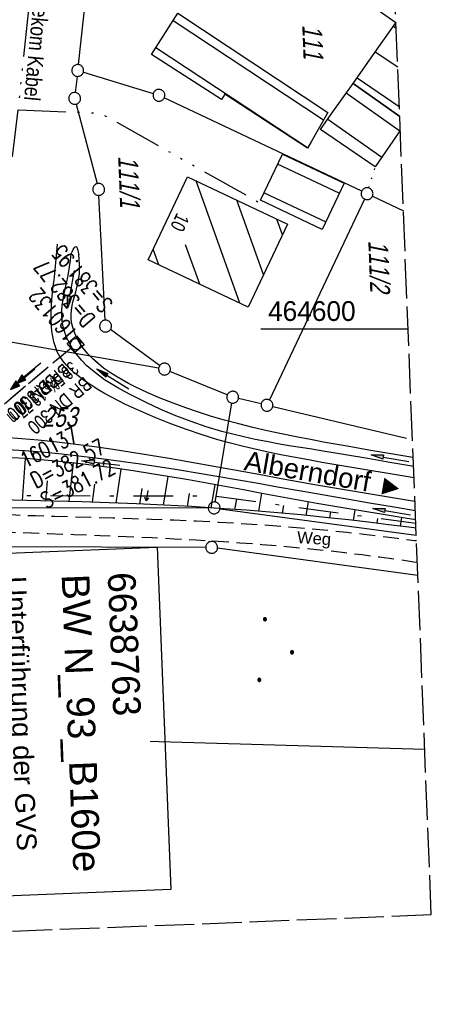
# Model space of a CAD drawing. Extents: x 511155 to 511479, y 464515 to 465450.
# Tile 16 of 41: x 511426 to 511479, y 464515 to 464639. Entities that reach past the tile are written whole.
import ezdxf
from ezdxf.enums import TextEntityAlignment as Align

# ---------------------------------------------------------------- set-up
doc = ezdxf.new("R2010")
doc.units = 0
doc.header["$LTSCALE"] = 10
doc.header["$MEASUREMENT"] = 0
for name, pattern in [('ACAD_ISO14W100', [25.5, 12, -3, 0.5, -3, 0.5, -3, 0.5, -3]), ('AUSGEZOGEN', [0]), ('LT00', [0]), ('LT08', [0.42, 0.2, -0.1, 0.02, -0.1]), ('LT11', [0.3, 0.2, -0.1]), ('LT12', [0.4, 0.3, -0.1]), ('LT14', [0.6, 0.5, -0.1]), ('PUNKTX2_STR', [0.6, 0.1, -0.5]), ('STRICHLINIE2', [0.375, 0.25, -0.125])]:
    doc.linetypes.add(name, pattern=pattern)
doc.layers.get('0').update_dxf_attribs({"linetype": 'LT00'})
for name, color, linetype in [('--EK_FBR', 1, 'LT00'), ('--EK_Halt-Pfeil', 4, 'LT00'), ('--EK_Haltung', 7, 'STRICHLINIE2'), ('--EK_Haltung-Text', 140, 'LT00'), ('--EK_Schacht-Text', 5, 'LT00'), ('--EL_Halt-Pfeil', 4, 'LT00'), ('--EL_Haltung', 182, 'STRICHLINIE2'), ('--EL_Haltung-Text', 182, 'LT00'), ('BW_TEXT_B', 20, 'AUSGEZOGEN'), ('DFK_BEB_SCHR', 254, 'LT00'), ('DFK_BEBAUUNG', 250, 'LT00'), ('DFK_FLUR_NR', 250, 'LT00'), ('DFK_FLURNR_PFEIL', 250, 'LT00'), ('DFK_GZPKT', 250, 'LT00'), ('DFK_HAUSNR', 250, 'LT00'), ('DFK_KATASTER', 250, 'LT00'), ('DFK_NUTZUNG', 250, 'LT00'), ('DFK_NUTZUNGSGRENZE', 70, 'PUNKTX2_STR'), ('DL', 182, 'LT12'), ('DL_PFEIL', 201, 'LT00'), ('DL_TEXT', 182, 'LT00'), ('FELDWEG_TEXT', 1, 'Continuous'), ('GEMEINDEGRENZE', 3, 'LT08'), ('ORTSRICHTUNG', 7, 'Continuous'), ('PFEIL', 140, 'AUSGEZOGEN'), ('TELEKOM', 210, 'ACAD_ISO14W100'), ('TELEKOM_TEXT', 210, 'Continuous'), ('V103_AFBR_BAB', 250, 'LT00'), ('V103_BOESCH', 250, 'LT00'), ('V103_BOSCHUNG', 250, 'LT00'), ('V103_ERDWEG', 250, 'LT11'), ('V103_GRABEN', 250, 'LT00'), ('V103_KA_MULD', 182, 'LT00'), ('V103_RASTER', 250, 'LT00'), ('V104_AFBR_BAB', 250, 'LT00'), ('V104_BOESCH', 250, 'LT00'), ('V104_BOSCHUNG', 250, 'LT00'), ('V104_ERDWEG', 250, 'LT11'), ('V104_GRABEN', 250, 'LT00')]:
    doc.layers.add(name, color=color, linetype=linetype)
doc.layers.add('-BLATT_103-RAND', color=7, linetype='LT14', plot=False)
doc.styles.add('Beschrift', font='ARIAL.TTF')
doc.styles.add('Haltungsbeschriftung', font='ARIAL.TTF', dxfattribs={"width": 0.75})
doc.styles.add('schachtbeschriftung', font='romans.shx', dxfattribs={"width": 0.75, "height": 2})
doc.styles.get("Standard").update_dxf_attribs({"font": 'ARIAL.TTF'})
doc.styles.add('Versorgungsltg', font='ARIAL.TTF', dxfattribs={"width": 0.8, "height": 2})

# ---------------------------------------------------------------- blocks, each defined once
blk = doc.blocks.new('SYMB7060')
at = {"color": 0, "linetype": 'ByBlock'}
for p, q in [((-0.26, 0), (0, 0)), ((-0.08, 0.045), (0, 0)), ((0, 0), (-0.08, -0.045))]:
    blk.add_line(p, q, dxfattribs=at)
blk = doc.blocks.new('SYMB7010')
at = {"color": 0, "linetype": 'ByBlock'}
for points in [[(-0.031408, 0.499213), (-0.093728, 0.49134), (-0.15457, 0.475719), (-0.212975, 0.452595), (-0.268021, 0.422333), (-0.31884, 0.385411), (-0.36463, 0.342411), (-0.40467, 0.29401), (-0.438329, 0.240973), (-0.465074, 0.184136), (-0.484486, 0.124395), (-0.496256, 0.062692), (-0.5002, 0)], [(-0.5002, 0), (-0.496256, -0.062692), (-0.484486, -0.124395), (-0.465075, -0.184136), (-0.438329, -0.240973), (-0.404671, -0.29401), (-0.36463, -0.342411), (-0.31884, -0.385411), (-0.268021, -0.422333), (-0.212975, -0.452595), (-0.154571, -0.475719), (-0.093728, -0.49134), (-0.031408, -0.499213), (0.031408, -0.499213)], [(0.5002, 0), (0.496256, 0.062692), (0.484485, 0.124395), (0.465074, 0.184136), (0.438329, 0.240973), (0.40467, 0.29401), (0.36463, 0.342411), (0.31884, 0.385411), (0.268021, 0.422333), (0.212975, 0.452595), (0.15457, 0.475719), (0.093728, 0.49134), (0.031408, 0.499213), (-0.031408, 0.499213)], [(0.031408, -0.499213), (0.093728, -0.491341), (0.15457, -0.475719), (0.212975, -0.452595), (0.268021, -0.422333), (0.31884, -0.385411), (0.36463, -0.342411), (0.404671, -0.294011), (0.438329, -0.240974), (0.465075, -0.184136), (0.484486, -0.124395), (0.496256, -0.062692), (0.500201, 0)]]:
    blk.add_lwpolyline(points, dxfattribs=at)
blk = doc.blocks.new('Ackerland3')
at = {"layer": 'DFK_NUTZUNG', "color": 0, "linetype": 'ByBlock'}
for p, q in [((-0.15, 2.66), (-0.15, 2.4)), ((-0.1, 2.36), (-0.1, 2.7)), ((-0.05, 2.72), (-0.05, 2.34)), ((0, 2.33), (0, 2.73)), ((0.05, 2.72), (0.05, 2.34)), ((0.1, 2.36), (0.1, 2.7)), ((0.15, 2.66), (0.15, 2.4)), ((0.2, 2.53), (0.2, 2.53)), ((-4, -1.14), (-4, -1.4)), ((-3.95, -1.44), (-3.95, -1.1)), ((-3.9, -1.07), (-3.9, -1.46)), ((-3.85, -1.46), (-3.85, -1.07)), ((-3.8, -1.07), (-3.8, -1.46)), ((-3.75, -1.44), (-3.75, -1.1)), ((-3.7, -1.14), (-3.7, -1.4)), ((3.7, -1.14), (3.7, -1.4)), ((3.75, -1.44), (3.75, -1.1)), ((3.8, -1.07), (3.8, -1.46)), ((3.85, -1.46), (3.85, -1.07)), ((3.9, -1.07), (3.9, -1.46)), ((3.95, -1.44), (3.95, -1.1)), ((4, -1.14), (4, -1.4)), ((-3.65, -1.27), (-3.65, -1.26)), ((4.05, -1.27), (4.05, -1.26))]:
    blk.add_line(p, q, dxfattribs=at)
for points in [[(0.2, 2.53), (0.18, 2.62), (0.12, 2.69), (0.04, 2.73), (-0.04, 2.73), (-0.12, 2.69), (-0.18, 2.62), (-0.2, 2.53), (-0.18, 2.45), (-0.12, 2.38), (-0.04, 2.34), (0.04, 2.34), (0.12, 2.38), (0.18, 2.45), (0.2, 2.53)], [(-3.65, -1.27), (-3.67, -1.18), (-3.73, -1.11), (-3.81, -1.07), (-3.89, -1.07), (-3.97, -1.11), (-4.03, -1.18), (-4.05, -1.27)], [(4.05, -1.27), (4.03, -1.18), (3.97, -1.11), (3.89, -1.07), (3.81, -1.07), (3.73, -1.11), (3.67, -1.18), (3.65, -1.27)], [(-4.05, -1.27), (-4.03, -1.35), (-3.97, -1.42), (-3.89, -1.46), (-3.81, -1.46), (-3.73, -1.42), (-3.67, -1.35), (-3.65, -1.27)], [(3.65, -1.27), (3.67, -1.35), (3.73, -1.42), (3.81, -1.46), (3.89, -1.46), (3.97, -1.42), (4.03, -1.35), (4.05, -1.27)]]:
    blk.add_lwpolyline(points, dxfattribs=at)
blk = doc.blocks.new('Pfreil3')
at = {"layer": 'PFEIL'}
blk.add_hatch(color=256, dxfattribs=at).paths.add_polyline_path([(-1.55, 0.27), (-1.55, -0.27), (0, 0)])
for p, q in [((-1.55, 0), (-4.83, 0)), ((-1.55, -0.27), (-1.55, 0.27)), ((-1.55, 0.27), (0, 0)), ((0, 0), (-1.55, -0.27))]:
    blk.add_line(p, q, dxfattribs=at)
blk = doc.blocks.new('SYMB1210')
at = {"color": 0, "linetype": 'ByBlock'}
blk.add_line((0.018815, -0.179014), (0.055623, -0.17119), dxfattribs=at)
for points in [[(-0.2, -0.2), (-0.2, 0.2), (0.2, 0.2), (0.2, -0.2), (-0.2, -0.2)], [(0.018815, 0.179014), (-0.018815, 0.179014), (-0.055623, 0.17119), (-0.09, 0.155885), (-0.120444, 0.133766), (-0.145623, 0.105801), (-0.164438, 0.073213), (-0.176067, 0.037424), (-0.18, 0)], [(-0.18, 0), (-0.176067, -0.037424), (-0.164438, -0.073213), (-0.145623, -0.105801), (-0.120444, -0.133766), (-0.09, -0.155885), (-0.055623, -0.17119), (-0.018815, -0.179014), (0.018815, -0.179014)], [(0.18, 0), (0.176067, 0.037424), (0.164438, 0.073213), (0.145623, 0.105801), (0.120444, 0.133766), (0.09, 0.155885), (0.055623, 0.17119), (0.018815, 0.179014)], [(0.055623, -0.17119), (0.09, -0.155885), (0.120444, -0.133766), (0.145623, -0.105801), (0.164438, -0.073213), (0.176067, -0.037424), (0.18, 0)]]:
    blk.add_lwpolyline(points, dxfattribs=at)
blk = doc.blocks.new('SYMB0070')
at = {"color": 0, "linetype": 'ByBlock'}
for p, q in [((-0.5, 0), (0.2, 0)), ((0.5, 0), (0.2, 0.1)), ((0.2, 0.1), (0.2, 0)), ((0.468, 0), (0.21, 0.086)), ((0.21, 0.086), (0.21, -0.086)), ((0.21, -0.086), (0.468, 0)), ((0.22, -0.072), (0.437, 0)), ((0.23, -0.058), (0.405, 0)), ((0.24, -0.045), (0.374, 0)), ((0.342, 0), (0.25, 0.031)), ((0.25, 0.031), (0.25, -0.031)), ((0.25, -0.031), (0.342, 0)), ((0.26, -0.017), (0.31, 0)), ((0.27, -0.003), (0.279, 0))]:
    blk.add_line(p, q, dxfattribs=at)
for points in [[(0.2, 0), (0.2, -0.1), (0.5, 0)], [(0.437, 0), (0.22, 0.072), (0.22, -0.072)], [(0.405, 0), (0.23, 0.058), (0.23, -0.058)], [(0.374, 0), (0.24, 0.045), (0.24, -0.045)], [(0.31, 0), (0.26, 0.017), (0.26, -0.017)], [(0.279, 0), (0.27, 0.003), (0.27, -0.003)]]:
    blk.add_lwpolyline(points, dxfattribs=at)

msp = doc.modelspace()

# ---------------------------------------------------------------- linework, layer by layer
at = {"layer": '--EK_FBR'}
for points in [[(511476.35, 464581.17), (511475.88, 464581.25), (511473.07, 464581.7), (511470.27, 464582.16), (511467.47, 464582.63), (511464.68, 464583.11), (511463.02, 464583.41), (511461.37, 464583.72), (511459.71, 464584.03), (511458.07, 464584.37), (511456.42, 464584.73), (511454.79, 464585.12), (511453.16, 464585.53), (511451.54, 464585.98), (511449.55, 464586.59), (511447.58, 464587.25), (511445.62, 464587.97), (511443.69, 464588.74), (511441.78, 464589.57), (511439.89, 464590.44), (511438.99, 464590.88), (511438.1, 464591.34), (511437.22, 464591.82), (511436.36, 464592.32), (511435.51, 464592.86), (511434.68, 464593.43), (511433.88, 464594.04), (511433.34, 464594.48), (511432.84, 464594.94), (511432.36, 464595.43), (511431.93, 464595.96), (511431.56, 464596.52), (511431.25, 464597.1), (511431.01, 464597.72), (511430.81, 464598.36), (511430.67, 464599.02), (511430.57, 464599.69), (511430.5, 464600.36), (511430.46, 464601.2), (511430.47, 464602.04), (511430.5, 464602.87), (511430.57, 464603.7), (511430.65, 464604.53), (511430.74, 464605.35), (511430.84, 464606.18), (511430.94, 464607.01), (511431.03, 464607.94), (511431.11, 464608.87), (511431.19, 464609.8), (511431.26, 464610.73)], [(511476.47, 464578.16), (511475.42, 464578.33), (511472.63, 464578.78), (511469.84, 464579.24), (511467.05, 464579.71), (511464.27, 464580.19), (511461.91, 464580.61), (511459.55, 464581.04), (511457.19, 464581.47), (511454.84, 464581.9), (511452.48, 464582.33), (511450.12, 464582.76), (511447.76, 464583.18), (511445.4, 464583.59), (511443.04, 464583.99), (511440.67, 464584.37), (511438.31, 464584.72), (511435.94, 464585.06), (511433.57, 464585.37), (511431.19, 464585.65), (511428.82, 464585.9), (511426.73, 464586.09), (511424.64, 464586.26)]]:
    msp.add_lwpolyline(points, dxfattribs=at)
at = {"layer": '--EK_Haltung'}
msp.add_line((511432.98, 464597.57), (511423.59, 464589.67), dxfattribs=at)
at = {"layer": '--EL_Haltung'}
msp.add_line((511432.98, 464597.57), (511423.59, 464589.67), dxfattribs=at)
at = {"layer": '-BLATT_103-RAND'}
msp.add_lwpolyline([(511155.19, 465438.82), (511191.77, 464514.55), (511478.54, 464525.89), (511441.97, 465450.17), (511155.19, 465438.82)], dxfattribs=at)
at = {"layer": 'DFK_BEB_SCHR'}
for p, q in [((511464.91, 464626.4), (511445.89, 464638.98)), ((511473.76, 464638.28), (511474.1, 464638.05)), ((511443.72, 464635.61), (511462.9, 464622.93)), ((511474.3, 464633.09), (511471.46, 464635.01)), ((511469.15, 464631.74), (511474.5, 464628.12)), ((511474.57, 464625.01), (511467.78, 464629.8)), ((511465.47, 464626.53), (511472.3, 464621.71)), ((511466.9, 464617.16), (511459.11, 464620.84)), ((511454.32, 464603.26), (511448.79, 464618.73)), ((511457.4, 464617.22), (511465.2, 464613.54)), ((511453.91, 464616.31), (511457.31, 464606.8)), ((511459.73, 464611.91), (511459.02, 464613.88)), ((511444.1, 464608.1), (511443.39, 464610.08)), ((511447.43, 464610.66), (511449.21, 464605.68))]:
    msp.add_line(p, q, dxfattribs=at)
at = {"layer": 'DFK_BEBAUUNG'}
for points in [[(511474.08, 464638.69), (511474.06, 464638.7), (511466.47, 464644.05), (511471.38, 464651.01), (511473.65, 464649.42)], [(511446.5, 464639.93), (511465.47, 464627.39), (511463.37, 464623.65), (511462.87, 464622.88), (511452.45, 464629.71), (511452.01, 464629.02), (511443.15, 464634.73), (511446.5, 464639.93)], [(511474.55, 464626.87), (511468.65, 464631.03), (511471.71, 464635.37), (511474.06, 464638.7)], [(511474.06, 464638.7), (511474.08, 464638.69)], [(511474.62, 464625.08), (511471.45, 464620.48), (511464.54, 464625.22), (511465.9, 464627.14), (511468.65, 464631.03)], [(511468.65, 464631.03), (511474.55, 464626.87)], [(511459.72, 464622.12), (511467.51, 464618.44), (511464.75, 464612.59), (511456.95, 464616.26), (511459.72, 464622.12)], [(511442.75, 464608.74), (511447.72, 464619.24), (511460.36, 464613.25), (511455.39, 464602.75), (511442.75, 464608.74)]]:
    msp.add_lwpolyline(points, dxfattribs=at)
at = {"layer": 'DFK_KATASTER'}
for p, q in [((511433.91, 464633.44), (511434.99, 464642.98)), ((511434.55, 464632.47), (511443.38, 464629.77)), ((511433.75, 464631.94), (511433.52, 464629.91)), ((511433.63, 464628.43), (511436.29, 464618.37)), ((511469.74, 464617.42), (511444.78, 464629.23)), ((511437.31, 464601.1), (511436.52, 464616.89)), ((511470.1, 464616.42), (511458.08, 464591.01)), ((511471.1, 464616.78), (511475.02, 464614.92)), ((511444.06, 464595.04), (511412.17, 464600.64)), ((511444.19, 464595.35), (511437.96, 464599.91)), ((511452.74, 464591.64), (511445.49, 464594.62)), ((511457.03, 464590.5), (511454.16, 464591.18)), ((511451.21, 464578.09), (511453.31, 464590.61)), ((511458.49, 464590.16), (511475.41, 464586.18)), ((511365.99, 464577.56), (511450.34, 464577.35)), ((511451.83, 464577.25), (511476.64, 464573.88)), ((511450.02, 464572.35), (511371.91, 464572.54)), ((511476.84, 464568.81), (511451.51, 464572.25)), ((511367.67, 464550.03), (511477.71, 464546.83))]:
    msp.add_line(p, q, dxfattribs=at)
at = {"layer": 'DFK_NUTZUNGSGRENZE', "ltscale": 0.2}
msp.add_line((511470.64, 464617.82), (511471.45, 464620.48), dxfattribs=at)
at = {"layer": 'DL'}
msp.add_line((511432.98, 464597.57), (511423.59, 464589.67), dxfattribs=at)
at = {"layer": 'GEMEINDEGRENZE', "ltscale": 2.5, "flags": 128}
msp.add_lwpolyline([(511310.96, 464519.26), (511312.44, 464550.53), (511314.02, 464582.96), (511327.22, 464590.54), (511358.91, 464589.09), (511362.89, 464579.07), (511451.19, 464578.85), (511476.58, 464575.4)], dxfattribs=at)
at = {"layer": 'TELEKOM', "ltscale": 0.05, "flags": 128}
for points in [[(511178.72, 464844.15), (511214.68, 464775.7), (511230.15, 464753.42), (511247.83, 464739.78), (511268.45, 464723.99), (511282.64, 464709.81), (511294.69, 464698.04), (511295.85, 464696.02), (511298.35, 464687.79), (511304.27, 464669.42), (511302.9, 464590.12), (511308.9, 464588.69), (511318.77, 464589.21), (511328.89, 464589.73), (511355.75, 464588.45), (511405.22, 464586.67), (511406, 464594.85), (511409.37, 464595.62), (511413.38, 464597.04), (511416.17, 464598.81), (511418.21, 464600.51), (511419.57, 464602.74), (511420.99, 464606.28), (511422.28, 464610.01), (511424.14, 464616.56), (511425.57, 464621.59), (511426.31, 464627.7), (511426.31, 464627.7), (511427.71, 464641.18), (511428.19, 464653.81), (511423.45, 464660.11), (511410.8, 464669.33), (511410.8, 464669.33), (511392.79, 464682.58), (511383.15, 464689.7), (511377.77, 464691.7), (511394.74, 464703.14), (511399.37, 464699.6), (511399.03, 464699.14)], [(511426.32, 464627.7), (511436.68, 464627.3), (511456.61, 464616.09), (511456.14, 464615.14)]]:
    msp.add_lwpolyline(points, dxfattribs=at)
at = {"layer": 'V103_AFBR_BAB'}
for points in [[(511476.35, 464581.17), (511475.88, 464581.25), (511473.07, 464581.7), (511470.27, 464582.16), (511467.47, 464582.63), (511464.68, 464583.11), (511463.02, 464583.41), (511461.37, 464583.72), (511459.71, 464584.03), (511458.07, 464584.37), (511456.42, 464584.73), (511454.79, 464585.12), (511453.16, 464585.53), (511451.54, 464585.98), (511449.55, 464586.59), (511447.58, 464587.25), (511445.62, 464587.97), (511443.69, 464588.74), (511441.78, 464589.57), (511439.89, 464590.44), (511438.99, 464590.88), (511438.1, 464591.34), (511437.22, 464591.82), (511436.36, 464592.32), (511435.51, 464592.86), (511434.68, 464593.43), (511433.88, 464594.04), (511433.34, 464594.48), (511432.84, 464594.94), (511432.36, 464595.43), (511431.93, 464595.96), (511431.56, 464596.52), (511431.25, 464597.1), (511431.01, 464597.72), (511430.81, 464598.36), (511430.67, 464599.02), (511430.57, 464599.69), (511430.5, 464600.36), (511430.46, 464601.2), (511430.47, 464602.04), (511430.5, 464602.87), (511430.57, 464603.7), (511430.65, 464604.53), (511430.74, 464605.35), (511430.84, 464606.18), (511430.94, 464607.01), (511431.03, 464607.94), (511431.11, 464608.87), (511431.19, 464609.8), (511431.26, 464610.73)], [(511476.47, 464578.16), (511475.42, 464578.33), (511472.63, 464578.78), (511469.84, 464579.24), (511467.05, 464579.71), (511464.27, 464580.19), (511461.91, 464580.61), (511459.55, 464581.04), (511457.19, 464581.47), (511454.84, 464581.9), (511452.48, 464582.33), (511450.12, 464582.76), (511447.76, 464583.18), (511445.4, 464583.59), (511443.04, 464583.99), (511440.67, 464584.37), (511438.31, 464584.72), (511435.94, 464585.06), (511433.57, 464585.37), (511431.19, 464585.65), (511428.82, 464585.9), (511426.73, 464586.09), (511424.64, 464586.26)]]:
    msp.add_lwpolyline(points, dxfattribs=at)
at = {"layer": 'V103_BOESCH'}
msp.add_lwpolyline([(511476.61, 464574.78), (511475.69, 464574.9), (511473.15, 464575.22), (511470.61, 464575.53), (511468.07, 464575.83), (511465.52, 464576.11), (511462.07, 464576.46), (511458.61, 464576.77), (511455.15, 464577.05), (511451.68, 464577.29), (511448.22, 464577.51), (511444.75, 464577.69), (511441.28, 464577.86), (511437.8, 464577.99), (511434.33, 464578.11), (511430.86, 464578.21), (511427.38, 464578.29), (511423.91, 464578.35)], dxfattribs=at)
at = {"layer": 'V103_BOSCHUNG'}
for p, q in [((511427.18, 464583.59), (511426.8, 464578.3)), ((511433.26, 464583.04), (511432.7, 464578.16)), ((511439.28, 464582.26), (511438.65, 464577.96)), ((511445.24, 464581.32), (511444.64, 464577.7)), ((511429.98, 464580.79), (511429.75, 464578.23)), ((511435.97, 464580.37), (511435.67, 464578.07)), ((511441.95, 464579.82), (511441.64, 464577.84)), ((511451.17, 464580.28), (511450.65, 464577.36)), ((511447.93, 464579.18), (511447.65, 464577.54)), ((511457.07, 464579.2), (511456.67, 464576.93)), ((511453.89, 464578.45), (511453.66, 464577.16)), ((511459.85, 464577.67), (511459.67, 464576.68)), ((511462.97, 464578.12), (511462.67, 464576.4)), ((511465.79, 464576.85), (511465.67, 464576.1)), ((511468.88, 464577.1), (511468.66, 464575.76)), ((511471.74, 464576.01), (511471.64, 464575.41)), ((511474.79, 464576.13), (511474.62, 464575.04))]:
    msp.add_line(p, q, dxfattribs=at)
at = {"layer": 'V103_GRABEN'}
for points in [[(511433, 464609.47), (511433.14, 464609.76), (511433.27, 464610.02), (511433.4, 464610.24), (511433.52, 464610.38), (511433.62, 464610.42), (511433.71, 464610.35), (511433.78, 464610.19), (511433.84, 464609.96), (511433.9, 464609.69), (511433.95, 464609.39)], [(511476.3, 464582.58), (511476.09, 464582.62), (511473.3, 464583.11), (511470.5, 464583.59), (511467.69, 464584.07), (511464.88, 464584.53), (511463.44, 464584.76), (511462, 464584.99), (511460.56, 464585.22), (511459.12, 464585.47), (511457.69, 464585.73), (511456.26, 464586.02), (511454.85, 464586.32), (511453.44, 464586.66), (511452.04, 464587.03), (511450.09, 464587.61), (511448.16, 464588.27), (511446.25, 464589.01), (511444.36, 464589.81), (511442.48, 464590.68), (511440.61, 464591.62), (511439.75, 464592.07), (511438.89, 464592.55), (511438.05, 464593.04), (511437.23, 464593.57), (511436.44, 464594.12), (511435.69, 464594.71), (511434.98, 464595.34), (511434.32, 464596.02), (511433.71, 464596.75), (511433.16, 464597.53), (511432.79, 464598.18), (511432.47, 464598.85), (511432.2, 464599.54), (511432, 464600.26), (511431.87, 464600.98), (511431.82, 464601.64), (511431.82, 464602.31), (511431.88, 464602.98), (511431.97, 464603.65), (511432.09, 464604.32), (511432.23, 464604.99), (511432.38, 464605.67), (511432.52, 464606.34), (511432.65, 464607.01), (511432.79, 464607.83), (511432.9, 464608.65), (511433, 464609.47)], [(511476.25, 464583.71), (511476.19, 464583.72), (511473.43, 464584.18), (511470.66, 464584.66), (511467.89, 464585.14), (511465.12, 464585.64), (511463.28, 464585.99), (511461.45, 464586.34), (511459.62, 464586.72), (511457.8, 464587.11), (511455.99, 464587.53), (511454.19, 464587.97), (511452.39, 464588.45), (511450.75, 464588.93), (511449.11, 464589.44), (511447.49, 464589.99), (511445.88, 464590.59), (511444.27, 464591.23), (511442.68, 464591.92), (511441.1, 464592.68), (511440.27, 464593.1), (511439.45, 464593.54), (511438.65, 464594), (511437.86, 464594.5), (511437.11, 464595.03), (511436.4, 464595.6), (511435.72, 464596.21), (511435.1, 464596.86), (511434.53, 464597.57), (511434.03, 464598.33), (511433.72, 464598.87), (511433.46, 464599.44), (511433.25, 464600.03), (511433.1, 464600.62), (511433.01, 464601.23), (511433, 464601.8), (511433.05, 464602.38), (511433.14, 464602.95), (511433.27, 464603.53), (511433.41, 464604.1), (511433.57, 464604.68), (511433.73, 464605.26), (511433.87, 464605.84), (511433.98, 464606.42), (511434.05, 464607), (511434.07, 464607.6), (511434.05, 464608.19), (511434.01, 464608.79), (511433.95, 464609.39)], [(511424.93, 464584.75), (511427.12, 464584.6), (511429.31, 464584.42), (511431.81, 464584.18), (511434.3, 464583.91), (511436.79, 464583.61), (511439.28, 464583.28), (511441.76, 464582.93), (511444.24, 464582.56), (511446.72, 464582.17), (511449.2, 464581.76), (511451.68, 464581.34), (511454.15, 464580.91), (511456.63, 464580.47), (511459.1, 464580.03), (511461.57, 464579.59), (511464.04, 464579.15), (511467.39, 464578.57), (511470.73, 464578), (511474.08, 464577.43), (511476.52, 464577.01)], [(511476.57, 464575.85), (511475.24, 464576.06), (511472.44, 464576.51), (511469.65, 464576.97), (511466.86, 464577.44), (511464.07, 464577.92), (511461.75, 464578.34), (511459.43, 464578.76), (511457.11, 464579.19), (511454.79, 464579.62), (511452.47, 464580.05), (511450.15, 464580.47), (511447.83, 464580.88), (511445.51, 464581.28), (511443.18, 464581.66), (511440.85, 464582.03), (511438.53, 464582.37), (511436.19, 464582.69), (511433.86, 464582.97), (511431.52, 464583.22), (511429.18, 464583.44), (511427.29, 464583.58), (511425.4, 464583.7)]]:
    msp.add_lwpolyline(points, dxfattribs=at)
at = {"layer": 'V103_RASTER'}
msp.add_line((511456.97, 464600), (511475.61, 464600), dxfattribs=at)
at = {"layer": 'V104_AFBR_BAB'}
for points in [[(511476.35, 464581.17), (511475.88, 464581.25), (511473.07, 464581.7), (511470.27, 464582.16), (511467.47, 464582.63), (511464.68, 464583.11), (511463.02, 464583.41), (511461.37, 464583.72), (511459.71, 464584.03), (511458.07, 464584.37), (511456.42, 464584.73), (511454.79, 464585.12), (511453.16, 464585.53), (511451.54, 464585.98), (511449.55, 464586.59), (511447.58, 464587.25), (511445.62, 464587.97), (511443.69, 464588.74), (511441.78, 464589.57), (511439.89, 464590.44), (511438.99, 464590.88), (511438.1, 464591.34), (511437.22, 464591.82), (511436.36, 464592.32), (511435.51, 464592.86), (511434.68, 464593.43), (511433.88, 464594.04), (511433.34, 464594.48), (511432.84, 464594.94), (511432.36, 464595.43), (511431.93, 464595.96), (511431.68, 464596.33)], [(511476.47, 464578.16), (511475.42, 464578.33), (511472.63, 464578.78), (511469.84, 464579.24), (511467.05, 464579.71), (511464.27, 464580.19), (511461.91, 464580.61), (511459.55, 464581.04), (511457.19, 464581.47), (511454.84, 464581.9), (511452.48, 464582.33), (511450.12, 464582.76), (511447.76, 464583.18), (511445.4, 464583.59), (511443.04, 464583.99), (511440.67, 464584.37), (511438.31, 464584.72), (511435.94, 464585.06), (511433.57, 464585.37), (511431.19, 464585.65), (511428.82, 464585.9), (511426.73, 464586.09), (511424.64, 464586.26)]]:
    msp.add_lwpolyline(points, dxfattribs=at)
at = {"layer": 'V104_BOESCH'}
msp.add_lwpolyline([(511476.61, 464574.78), (511475.69, 464574.9), (511473.15, 464575.22), (511470.61, 464575.53), (511468.07, 464575.83), (511465.52, 464576.11), (511462.07, 464576.46), (511458.61, 464576.77), (511455.15, 464577.05), (511451.68, 464577.29), (511448.22, 464577.51), (511444.75, 464577.69), (511441.28, 464577.86), (511437.8, 464577.99), (511434.33, 464578.11), (511430.86, 464578.21), (511427.38, 464578.29), (511423.91, 464578.35)], dxfattribs=at)
at = {"layer": 'V104_BOSCHUNG'}
for p, q in [((511427.18, 464583.59), (511426.8, 464578.3)), ((511433.26, 464583.04), (511432.7, 464578.16)), ((511439.28, 464582.26), (511438.65, 464577.96)), ((511445.24, 464581.32), (511444.64, 464577.7)), ((511429.98, 464580.79), (511429.75, 464578.23)), ((511435.97, 464580.37), (511435.67, 464578.07)), ((511441.95, 464579.82), (511441.64, 464577.84)), ((511451.17, 464580.28), (511450.65, 464577.36)), ((511447.93, 464579.18), (511447.65, 464577.54)), ((511457.07, 464579.2), (511456.67, 464576.93)), ((511453.89, 464578.45), (511453.66, 464577.16)), ((511459.85, 464577.67), (511459.67, 464576.68)), ((511462.97, 464578.12), (511462.67, 464576.4)), ((511465.79, 464576.85), (511465.67, 464576.1)), ((511468.88, 464577.1), (511468.66, 464575.76)), ((511471.74, 464576.01), (511471.64, 464575.41)), ((511474.79, 464576.13), (511474.62, 464575.04))]:
    msp.add_line(p, q, dxfattribs=at)
at = {"layer": 'V104_GRABEN'}
for points in [[(511476.3, 464582.58), (511476.09, 464582.62), (511473.3, 464583.11), (511470.5, 464583.59), (511467.69, 464584.07), (511464.88, 464584.53), (511463.44, 464584.76), (511462, 464584.99), (511460.56, 464585.22), (511459.12, 464585.47), (511457.69, 464585.73), (511456.26, 464586.02), (511454.85, 464586.32), (511453.44, 464586.66), (511452.04, 464587.03), (511450.09, 464587.61), (511448.16, 464588.27), (511446.25, 464589.01), (511444.36, 464589.81), (511442.48, 464590.68), (511440.61, 464591.62), (511439.75, 464592.07), (511438.89, 464592.55), (511438.05, 464593.04), (511437.23, 464593.57), (511436.44, 464594.12), (511435.69, 464594.71), (511434.98, 464595.34), (511434.32, 464596.02), (511434.27, 464596.08)], [(511476.25, 464583.71), (511476.19, 464583.72), (511473.43, 464584.18), (511470.66, 464584.66), (511467.89, 464585.14), (511465.12, 464585.64), (511463.28, 464585.99), (511461.45, 464586.34), (511459.62, 464586.72), (511457.8, 464587.11), (511455.99, 464587.53), (511454.19, 464587.97), (511452.39, 464588.45), (511450.75, 464588.93), (511449.11, 464589.44), (511447.49, 464589.99), (511445.88, 464590.59), (511444.27, 464591.23), (511442.68, 464591.92), (511441.1, 464592.68), (511440.27, 464593.1), (511439.45, 464593.54), (511438.65, 464594), (511437.86, 464594.5), (511437.11, 464595.03), (511436.4, 464595.6), (511436.05, 464595.91)], [(511424.93, 464584.75), (511427.12, 464584.6), (511429.31, 464584.42), (511431.81, 464584.18), (511434.3, 464583.91), (511436.79, 464583.61), (511439.28, 464583.28), (511441.76, 464582.93), (511444.24, 464582.56), (511446.72, 464582.17), (511449.2, 464581.76), (511451.68, 464581.34), (511454.15, 464580.91), (511456.63, 464580.47), (511459.1, 464580.03), (511461.57, 464579.59), (511464.04, 464579.15), (511467.39, 464578.57), (511470.73, 464578), (511474.08, 464577.43), (511476.52, 464577.01)], [(511476.57, 464575.85), (511475.24, 464576.06), (511472.44, 464576.51), (511469.65, 464576.97), (511466.86, 464577.44), (511464.07, 464577.92), (511461.75, 464578.34), (511459.43, 464578.76), (511457.11, 464579.19), (511454.79, 464579.62), (511452.47, 464580.05), (511450.15, 464580.47), (511447.83, 464580.88), (511445.51, 464581.28), (511443.18, 464581.66), (511440.85, 464582.03), (511438.53, 464582.37), (511436.19, 464582.69), (511433.86, 464582.97), (511431.52, 464583.22), (511429.18, 464583.44), (511427.29, 464583.58), (511425.4, 464583.7)]]:
    msp.add_lwpolyline(points, dxfattribs=at)

# ---------------------------------------------------------------- block references
at = {"layer": '--EK_Halt-Pfeil', "xscale": 4.000000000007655, "yscale": 4, "zscale": 4, "rotation": 220.0726599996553}
msp.add_blockref('SYMB0070', (511427.64, 464594.39), dxfattribs=at)
at = {"layer": '--EL_Halt-Pfeil', "xscale": 4.000000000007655, "yscale": 4, "zscale": 4, "rotation": 220.0726599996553}
msp.add_blockref('SYMB0070', (511426.86, 464593.62), dxfattribs=at)
at = {"layer": 'DFK_FLURNR_PFEIL', "xscale": 5, "yscale": 5, "zscale": 5, "rotation": 261.028309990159}
msp.add_blockref('SYMB7060', (511442.48, 464578.26), dxfattribs=at)
at = {"layer": 'DFK_GZPKT', "xscale": 1.500000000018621, "yscale": 1.5, "zscale": 1.5, "rotation": 264.7377099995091}
for p in [(511433.83, 464632.69), (511433.44, 464629.16), (511444.1, 464629.55), (511436.48, 464617.64), (511470.42, 464617.1), (511437.35, 464600.35), (511444.8, 464594.91), (511453.43, 464591.35), (511457.76, 464590.33), (511451.09, 464577.35), (511450.77, 464572.35)]:
    msp.add_blockref('SYMB7010', p, dxfattribs=at)
at = {"layer": 'DFK_NUTZUNG', "rotation": 264.7376999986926}
msp.add_blockref('Ackerland3', (511458.41, 464559.31), dxfattribs=at)
at = {"layer": 'DL_PFEIL', "xscale": 4.000000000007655, "yscale": 4, "zscale": 4, "rotation": 220.0726599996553}
msp.add_blockref('SYMB0070', (511426.86, 464593.62), dxfattribs=at)
at = {"layer": 'PFEIL'}
for p, rotation in [((511432.53, 464602.62), 259.477134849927), ((511436.19, 464594.94), 148.2855018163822), ((511434.36, 464583.32), 173.3653592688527), ((511470.93, 464584.05), 169.9570970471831), ((511471.14, 464577.28), 170.4799746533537)]:
    msp.add_blockref('Pfreil3', p, dxfattribs=dict(at, rotation=rotation))
at = {"layer": 'V103_KA_MULD', "xscale": 3.800000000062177, "yscale": 3.799999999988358, "zscale": 3.8, "rotation": 309.8492880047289}
msp.add_blockref('SYMB1210', (511433.56, 464598.06), dxfattribs=at)

# ---------------------------------------------------------------- texts
at = {"layer": '--EK_Haltung-Text', "style": 'Haltungsbeschriftung'}
for s, width, p in [('38.5‰ 13.77m', 0.65, (511432.96, 464596)), ('BR DN 300', 0.75, (511434.61, 464594.04))]:
    msp.add_text(s, height=1.8, rotation=-139.9273, dxfattribs=dict(at, width=width)).set_placement(p)
at = {"layer": '--EK_Schacht-Text', "style": 'schachtbeschriftung', "width": 0.75}
for s, rotation, p in [('S=381.95', -229.9273, (511438.38, 464603.17)), ('D=382.77', -229.9273, (511436.18, 464601.31)), ('160132', -229.9273, (511433.97, 464599.46)), ('160137', 27.1937, (511427.21, 464582.36)), ('D=382.57', 27.1937, (511428.53, 464579.79)), ('S=381.72', 27.1937, (511429.84, 464577.23))]:
    msp.add_text(s, height=2, rotation=rotation, dxfattribs=at).set_placement(p)
at = {"layer": '--EL_Haltung-Text', "style": 'Haltungsbeschriftung', "width": 0.75}
msp.add_text('BR DN 300', height=1.8, rotation=-139.9273, dxfattribs=at).set_placement((511432, 464595.73))
at = {"layer": 'DFK_FLUR_NR', "oblique": 13.754, "width": 0.75}
for s, rotation, p in [('111', 272.2662, (511462.22, 464638.46)), ('111/1', 272.2662, (511438.94, 464621.87)), ('111/2', 272.2662, (511470.57, 464611.17)), ('253', 0.0012, (511429.37, 464587.61))]:
    msp.add_text(s, height=2.5, rotation=rotation, dxfattribs=at).set_placement(p)
at = {"layer": 'DFK_HAUSNR', "width": 0.75}
msp.add_text('10', height=1.8, rotation=-115.3308, dxfattribs=at).set_placement((511446.39, 464614.78))
at = {"layer": 'DL_TEXT', "style": 'Haltungsbeschriftung', "width": 0.75}
msp.add_text('BR 300', height=1.8, rotation=-139.9273, dxfattribs=at).set_placement((511430.43, 464594.42))
at = {"layer": 'FELDWEG_TEXT', "insert": (511461.49, 464572.46), "char_height": 1.5, "attachment_point": 7, "rotation": 356.1176, "style": 'Beschrift'}
msp.add_mtext('Weg', dxfattribs=at)
at = {"layer": 'ORTSRICHTUNG', "insert": (511464.85, 464580.33), "char_height": 2.5, "attachment_point": 8, "rotation": 350.1494, "style": 'Beschrift'}
msp.add_mtext('Alberndorf ►', dxfattribs=at)
at = {"layer": 'TELEKOM_TEXT', "style": 'Versorgungsltg', "width": 0.8}
msp.add_text('Telekom Kabel', height=2, rotation=264.6092, dxfattribs=at).set_placement((511427.73, 464636.38), align=Align.CENTER)
at = {"layer": 'V103_RASTER', "width": 0.951}
msp.add_text(' 464600', height=2.5, rotation=-0.0005, dxfattribs=at).set_placement((511456.97, 464601))

# ---------------------------------------------------------------- next in the draw order: texts
at = {"layer": 'BW_TEXT_B', "insert": (511441.12, 464569.29), "char_height": 2, "width": 37.9677, "attachment_point": 1, "rotation": 272.2662, "style": 'Beschrift', "bg_fill": 3, "box_fill_scale": 1.5, "bg_fill_color": 256, "bg_fill_transparency": 0}
msp.add_mtext('\\pt20;{\\Funir_o|c0;\\H1.75x;6638763\\fArial|b0|i0|c238|p34;\\H0.5714x;\\P\\ptz;\\H1.75x;BW N_93_B\\fArial|b0|i0|c0|p34;160e\\fArial|b0|i0|c238|p34;\\W0.8;\\P\\H0.3714x;\\W1;\\P\\fArial|b0|i0|c0|p34;\\H1.924x;Unterführung der GVS Kronstetten - Alberndorf\\fArial|b0|i0|c238|p34;\\P\\H0.1999x;\\P\\pt8,20;\\H3.602x;K\\fArial|b0|i0|c0|p34;m^I^I\\fArial|b0|i0|c238|p34;1\\fArial|b0|i0|c0|p34;60.937\\fArial|b0|i0|c238|p34;\\PBw.Wi\\fArial|b0|i0|c0|p34;.^I^I100.00\\fArial|b0|i0|c238|p34; gon\\PL.W.^I\\fArial|b0|i0|c0|p34;                 8.98 m\\fArial|b0|i0|c238|p34;\\P\\fArial|b0|i0|c0|p34;L.H.^I                 4.69 m}', dxfattribs=at)

# ---------------------------------------------------------------- next in the draw order: linework, layer by layer
at = {"layer": 'BW_TEXT_B'}
msp.add_lwpolyline([(511443.89, 464572.36), (511445.6, 464529.08), (511406.8, 464527.49), (511405.08, 464570.82)], close=True, dxfattribs=at)
at = {"layer": 'V103_ERDWEG', "flags": 128}
for points in [[(511364.3, 464521.37), (511364.32, 464522.93), (511364.31, 464525.59), (511364.28, 464528.26), (511364.21, 464530.93), (511364.13, 464533.59), (511364.02, 464536.25), (511363.89, 464538.9), (511363.75, 464541.54), (511363.64, 464543.39), (511363.52, 464545.24), (511363.4, 464547.09), (511363.29, 464548.94), (511363.17, 464550.79), (511363.07, 464552.65), (511362.97, 464554.52), (511362.88, 464556.41), (511362.81, 464558.31), (511362.75, 464560.23), (511362.73, 464561.2), (511362.72, 464562.17), (511362.74, 464563.14), (511362.78, 464564.09), (511362.87, 464565.04), (511363.01, 464565.97), (511363.21, 464566.87), (511363.48, 464567.75), (511363.83, 464568.6), (511364.29, 464569.46), (511364.84, 464570.29), (511365.46, 464571.06), (511366.17, 464571.8), (511366.93, 464572.48), (511367.75, 464573.11), (511368.61, 464573.7), (511369.51, 464574.23), (511370.43, 464574.7), (511371.38, 464575.12), (511372.5, 464575.54), (511373.63, 464575.89), (511374.77, 464576.17), (511375.92, 464576.39), (511377.08, 464576.56), (511378.25, 464576.69), (511379.42, 464576.79), (511380.59, 464576.85), (511381.77, 464576.9), (511382.94, 464576.93), (511384.12, 464576.96), (511386.17, 464577.01), (511388.22, 464577.07), (511390.27, 464577.12), (511392.31, 464577.17), (511394.35, 464577.21), (511396.39, 464577.25), (511398.43, 464577.27), (511400.48, 464577.27), (511402.78, 464577.26), (511405.09, 464577.22), (511407.4, 464577.16), (511409.71, 464577.09), (511412.02, 464577.01), (511414.33, 464576.92), (511416.64, 464576.82), (511418.95, 464576.72), (511421.26, 464576.63), (511423.57, 464576.54), (511426.02, 464576.45), (511428.47, 464576.37), (511430.92, 464576.3), (511433.37, 464576.23), (511435.81, 464576.16), (511438.26, 464576.09), (511440.71, 464576.01), (511443.16, 464575.93), (511445.99, 464575.82), (511448.81, 464575.7), (511451.64, 464575.56), (511454.47, 464575.39), (511457.29, 464575.21), (511460.11, 464575), (511462.93, 464574.76), (511465.75, 464574.5), (511467.88, 464574.27), (511470.01, 464574.03), (511472.14, 464573.78), (511474.27, 464573.51), (511476.4, 464573.24), (511476.67, 464573.21)], [(511476.78, 464570.44), (511476.34, 464570.5), (511474.16, 464570.81), (511471.98, 464571.1), (511469.79, 464571.39), (511467.61, 464571.66), (511465.42, 464571.91), (511462.66, 464572.2), (511459.89, 464572.46), (511457.12, 464572.69), (511454.35, 464572.9), (511451.58, 464573.08), (511448.81, 464573.25), (511446.04, 464573.4), (511443.26, 464573.54), (511439.95, 464573.69), (511436.65, 464573.83), (511433.34, 464573.95), (511430.03, 464574.07), (511426.72, 464574.18), (511423.41, 464574.29), (511420.14, 464574.38), (511416.87, 464574.48), (511413.59, 464574.56), (511410.32, 464574.64), (511407.05, 464574.7), (511403.79, 464574.76), (511400.53, 464574.79), (511398.19, 464574.81), (511395.86, 464574.82), (511393.52, 464574.82), (511391.18, 464574.81), (511388.83, 464574.8), (511386.47, 464574.78), (511384.09, 464574.76), (511382.94, 464574.75), (511381.79, 464574.73), (511380.63, 464574.69), (511379.49, 464574.63), (511378.34, 464574.53), (511377.21, 464574.39), (511376.08, 464574.21), (511374.97, 464573.97), (511373.88, 464573.66), (511372.8, 464573.28), (511371.74, 464572.82), (511370.91, 464572.39), (511370.09, 464571.9), (511369.31, 464571.35), (511368.58, 464570.75), (511367.9, 464570.11), (511367.28, 464569.41), (511366.74, 464568.68), (511366.28, 464567.89), (511365.92, 464567.12), (511365.65, 464566.32), (511365.43, 464565.48), (511365.28, 464564.63), (511365.17, 464563.76), (511365.1, 464562.88), (511365.07, 464561.98), (511365.06, 464561.08), (511365.06, 464560.19), (511365.09, 464558.43), (511365.15, 464556.69), (511365.22, 464554.96), (511365.31, 464553.25), (511365.41, 464551.54), (511365.52, 464549.85), (511365.63, 464548.16), (511365.74, 464546.47), (511365.86, 464544.79), (511365.96, 464543.1), (511366.06, 464541.41), (511366.17, 464539.11), (511366.26, 464536.81), (511366.33, 464534.5), (511366.37, 464532.18), (511366.41, 464529.86), (511366.43, 464527.54), (511366.43, 464525.22), (511366.43, 464522.89), (511366.41, 464521.46)]]:
    msp.add_lwpolyline(points, dxfattribs=at)
at = {"layer": 'V104_ERDWEG', "flags": 128}
for points in [[(511364.3, 464521.37), (511364.32, 464522.93), (511364.31, 464525.59), (511364.28, 464528.26), (511364.21, 464530.93), (511364.13, 464533.59), (511364.02, 464536.25), (511363.89, 464538.9), (511363.75, 464541.54), (511363.64, 464543.39), (511363.52, 464545.24), (511363.4, 464547.09), (511363.29, 464548.94), (511363.17, 464550.79), (511363.07, 464552.65), (511362.97, 464554.52), (511362.88, 464556.41), (511362.81, 464558.31), (511362.75, 464560.23), (511362.73, 464561.2), (511362.72, 464562.17), (511362.74, 464563.14), (511362.78, 464564.09), (511362.87, 464565.04), (511363.01, 464565.97), (511363.21, 464566.87), (511363.48, 464567.75), (511363.83, 464568.6), (511364.29, 464569.46), (511364.84, 464570.29), (511365.46, 464571.06), (511366.17, 464571.8), (511366.93, 464572.48), (511367.75, 464573.11), (511368.61, 464573.7), (511369.51, 464574.23), (511370.43, 464574.7), (511371.38, 464575.12), (511372.5, 464575.54), (511373.63, 464575.89), (511374.77, 464576.17), (511375.92, 464576.39), (511377.08, 464576.56), (511378.25, 464576.69), (511379.42, 464576.79), (511380.59, 464576.85), (511381.77, 464576.9), (511382.94, 464576.93), (511384.12, 464576.96), (511386.17, 464577.01), (511388.22, 464577.07), (511390.27, 464577.12), (511392.31, 464577.17), (511394.35, 464577.21), (511396.39, 464577.25), (511398.43, 464577.27), (511400.48, 464577.27), (511402.78, 464577.26), (511405.09, 464577.22), (511407.4, 464577.16), (511409.71, 464577.09), (511412.02, 464577.01), (511414.33, 464576.92), (511416.64, 464576.82), (511418.95, 464576.72), (511421.26, 464576.63), (511423.57, 464576.54), (511426.02, 464576.45), (511428.47, 464576.37), (511430.92, 464576.3), (511433.37, 464576.23), (511435.81, 464576.16), (511438.26, 464576.09), (511440.71, 464576.01), (511443.16, 464575.93), (511445.99, 464575.82), (511448.81, 464575.7), (511451.64, 464575.56), (511454.47, 464575.39), (511457.29, 464575.21), (511460.11, 464575), (511462.93, 464574.76), (511465.75, 464574.5), (511467.88, 464574.27), (511470.01, 464574.03), (511472.14, 464573.78), (511474.27, 464573.51), (511476.4, 464573.24), (511476.67, 464573.21)], [(511476.78, 464570.44), (511476.34, 464570.5), (511474.16, 464570.81), (511471.98, 464571.1), (511469.79, 464571.39), (511467.61, 464571.66), (511465.42, 464571.91), (511462.66, 464572.2), (511459.89, 464572.46), (511457.12, 464572.69), (511454.35, 464572.9), (511451.58, 464573.08), (511448.81, 464573.25), (511446.04, 464573.4), (511443.26, 464573.54), (511439.95, 464573.69), (511436.65, 464573.83), (511433.34, 464573.95), (511430.03, 464574.07), (511426.72, 464574.18), (511423.41, 464574.29), (511420.14, 464574.38), (511416.87, 464574.48), (511413.59, 464574.56), (511410.32, 464574.64), (511407.05, 464574.7), (511403.79, 464574.76), (511400.53, 464574.79), (511398.19, 464574.81), (511395.86, 464574.82), (511393.52, 464574.82), (511391.18, 464574.81), (511388.83, 464574.8), (511386.47, 464574.78), (511384.09, 464574.76), (511382.94, 464574.75), (511381.79, 464574.73), (511380.63, 464574.69), (511379.49, 464574.63), (511378.34, 464574.53), (511377.21, 464574.39), (511376.08, 464574.21), (511374.97, 464573.97), (511373.88, 464573.66), (511372.8, 464573.28), (511371.74, 464572.82), (511370.91, 464572.39), (511370.09, 464571.9), (511369.31, 464571.35), (511368.58, 464570.75), (511367.9, 464570.11), (511367.28, 464569.41), (511366.74, 464568.68), (511366.28, 464567.89), (511365.92, 464567.12), (511365.65, 464566.32), (511365.43, 464565.48), (511365.28, 464564.63), (511365.17, 464563.76), (511365.1, 464562.88), (511365.07, 464561.98), (511365.06, 464561.08), (511365.06, 464560.19), (511365.09, 464558.43), (511365.15, 464556.69), (511365.22, 464554.96), (511365.31, 464553.25), (511365.41, 464551.54), (511365.52, 464549.85), (511365.63, 464548.16), (511365.74, 464546.47), (511365.86, 464544.79), (511365.96, 464543.1), (511366.06, 464541.41), (511366.17, 464539.11), (511366.26, 464536.81), (511366.33, 464534.5), (511366.37, 464532.18), (511366.41, 464529.86), (511366.43, 464527.54), (511366.43, 464525.22), (511366.43, 464522.89), (511366.41, 464521.46)]]:
    msp.add_lwpolyline(points, dxfattribs=at)

doc.saveas('drawing.dxf')
